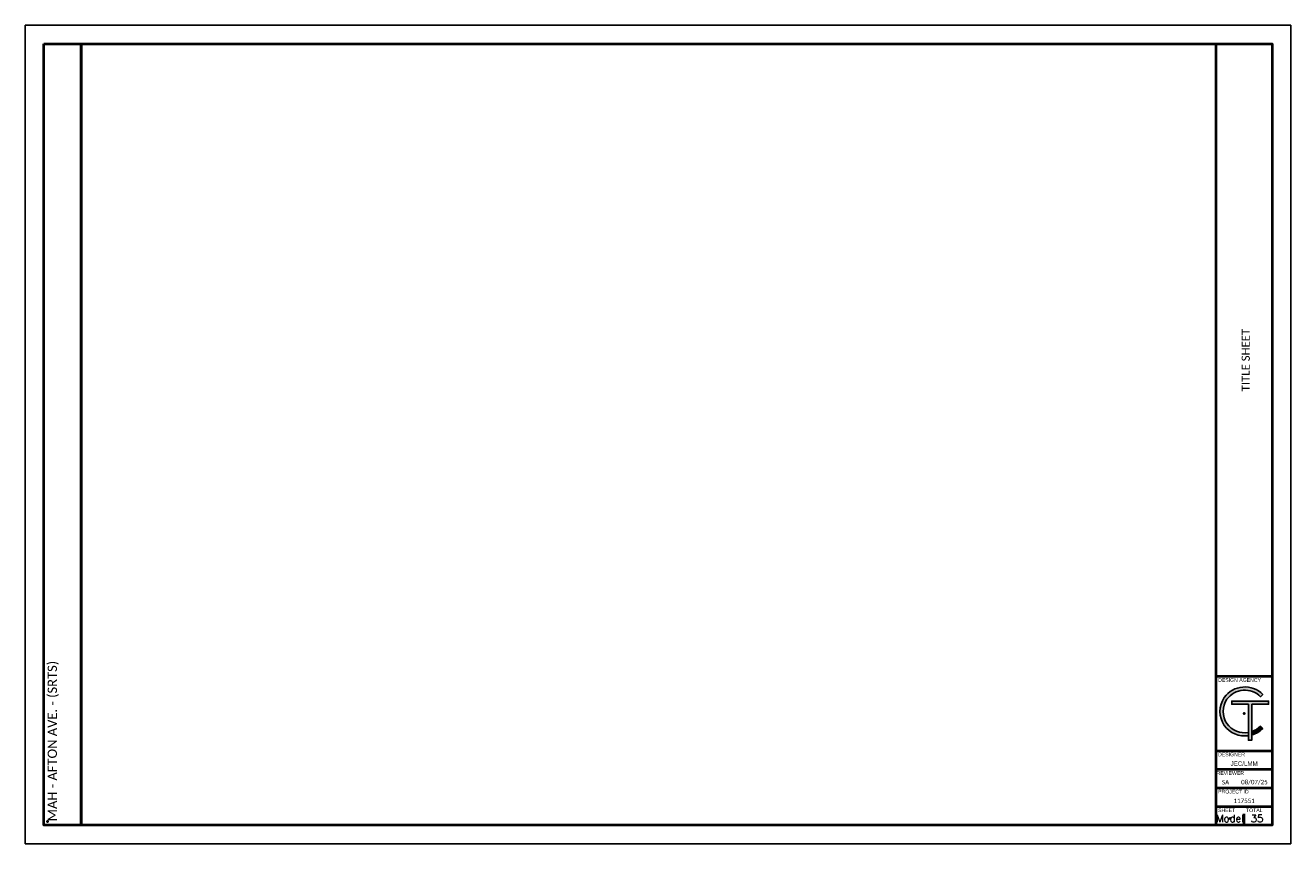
# Model space of a CAD drawing. Extents: x 0 to 34, y 0 to 22.
import ezdxf
from ezdxf.enums import TextEntityAlignment as Align

# ---------------------------------------------------------------- set-up
doc = ezdxf.new("R2010")
doc.units = 0
doc.header["$MEASUREMENT"] = 0
doc.header["$PDSIZE"] = 5
doc.linetypes.add('DGN Style 5', pattern=[2.12015, 0.908636, -1.211514])
for name, color, linetype in [('C_P-AN-Text-Titles', 1, 'Continuous'), ('G_P-AN-Hatch-Line-1', 250, 'Continuous'), ('SH_Text', 7, 'Continuous')]:
    doc.layers.add(name, color=color, linetype=linetype)
for name, color, linetype, lineweight in [('SH_Border', 152, 'Continuous', 40), ('SH_Data (Construction)', 7, 'Continuous', 0), ('SH_Initials', 7, 'Continuous', 0)]:
    doc.layers.add(name, color=color, linetype=linetype, lineweight=lineweight)
doc.styles.get("Standard").update_dxf_attribs({"font": 'simplex.shx'})
doc.styles.add('Style-Calibri', font='calibri.ttf')
doc.styles.add('Style-font30', font='font30.shx', dxfattribs={"height": 0.1})

# ---------------------------------------------------------------- blocks, each defined once
blk = doc.blocks.new('CT LOGO')
at = {"layer": 'SH_Text', "linetype": 'Continuous', "extrusion": (0, 0, -1)}
blk.add_hatch(color=256, dxfattribs=at).paths.add_polyline_path([(-35.7, 7.4, 0.280094), (-19.6, -31.8, 0.308282), (25.4, -32.4, 0.464317), (31.2, 29.6), (27.5, 26, -0.462986), (22.5, -28.1, -0.308342), (-16.6, -27.5, -0.28485), (-30.4, 7.4)])
at = {"layer": 'SH_Text', "linetype": 'Continuous'}
for points in [[(-19.7, -20.3), (-20.5, 39), (-15.6, 39.1), (-15.2, 12.3), (42.8, 13.1), (42.9, 7.5), (-15.1, 6.7), (-14.7, -20.3)], [(28.9, 12.9, 0.116432), (20.1, 26.6), (23.7, 30.4, -0.127519), (34.4, 13)]]:
    blk.add_hatch(color=256, dxfattribs=at).paths.add_polyline_path(points)
at = {"layer": 'SH_Text', "flags": 128}
for points in [[(35.7, 7.4, -0.280094), (19.6, -31.8, -0.308282), (-25.4, -32.4, -0.464317), (-31.2, 29.6), (-27.5, 26, 0.462986), (-22.5, -28.1, 0.308342), (16.6, -27.5, 0.28485), (30.4, 7.4)], [(28.9, 12.9, 0.116432), (20.1, 26.6), (23.7, 30.4, -0.127519), (34.4, 13)]]:
    blk.add_lwpolyline(points, format="xyb", close=True, dxfattribs=at)
blk.add_lwpolyline([(-15.1, 6.7), (42.9, 7.5), (42.8, 13.1), (-15.2, 12.3), (-15.6, 39.1), (-20.5, 39), (-19.7, -20.3), (-14.7, -20.3)], close=True, dxfattribs=at)

msp = doc.modelspace()

# ---------------------------------------------------------------- linework, layer by layer
at = {"layer": 'G_P-AN-Hatch-Line-1'}
msp.add_lwpolyline([(0, 22), (34, 22), (34, 0), (0, 0)], close=True, dxfattribs=at)
at = {"layer": 'SH_Border', "linetype": 'Continuous', "lineweight": 40}
for p, q in [((32, 0.5), (32, 21.5)), ((32, 4.5), (33.5, 4.5)), ((32, 2.5), (33.5, 2.5)), ((32, 2), (33.5, 2)), ((32, 1.5), (33.5, 1.5)), ((32, 1), (33.5, 1)), ((32.75, 0.5), (32.75, 0.8))]:
    msp.add_line(p, q, dxfattribs=at)
at = {"layer": 'SH_Border', "linetype": 'Continuous', "lineweight": 40, "flags": 128}
for points in [[(0.5, 21.5), (1.5, 21.5), (1.5, 0.5), (0.5, 0.5)], [(1.5, 21.5), (33.5, 21.5), (33.5, 0.5), (1.5, 0.5)]]:
    msp.add_lwpolyline(points, close=True, dxfattribs=at)
at = {"layer": 'SH_Data (Construction)', "color": 7, "linetype": 'DGN Style 5', "lineweight": 40}
msp.add_point((32.75, 3.5), dxfattribs=at)
at = {"layer": 'SH_Data (Construction)', "lineweight": 40}
msp.add_point((0.6, 0.6), dxfattribs=at)
at = {"layer": 'SH_Data (Construction)', "color": 7, "lineweight": 40}
msp.add_point((32.375, 0.675), dxfattribs=at)

# ---------------------------------------------------------------- block references
at = {"layer": 'SH_Initials', "color": 1, "linetype": 'Continuous', "lineweight": 0, "xscale": 0.01667000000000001, "yscale": 0.01667000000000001, "zscale": 0.01667000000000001, "rotation": 269.1894374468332}
msp.add_blockref('CT LOGO', (32.75, 3.5), dxfattribs=at)

# ---------------------------------------------------------------- texts
at = {"layer": 'C_P-AN-Text-Titles', "insert": (33.095, 0.68), "char_height": 0.1969, "width": 0.06097, "attachment_point": 5}
msp.add_mtext('35', dxfattribs=at)
at = {"layer": 'Defpoints'}
msp.add_text('Model', height=0.1969, dxfattribs=at).set_placement((32.366, 0.582), align=Align.CENTER)
at = {"layer": 'Defpoints', "insert": (32.792, 13), "char_height": 0.22, "width": 4.5, "attachment_point": 5, "rotation": 90}
msp.add_mtext('\\fCalibri|b0|i0|c00|p39;TITLE SHEET', dxfattribs=at)
at = {"layer": 'SH_Border', "linetype": 'Continuous', "lineweight": 40, "insert": (0.6, 0.6), "char_height": 0.25, "attachment_point": 1, "rotation": 90, "line_spacing_factor": 0.6, "style": 'Style-Calibri'}
msp.add_mtext('MAH - AFTON AVE. - (SRTS)', dxfattribs=at)
at = {"layer": 'SH_Initials', "color": 1, "linetype": 'Continuous', "lineweight": 0, "style": 'Style-font30'}
for s, p in [('DESIGN AGENCY', (32.05, 4.45)), ('DESIGNER', (32.05, 2.45)), ('PROJECT ID', (32.05, 1.45)), ('SHEET', (32.05, 0.95)), ('TOTAL', (32.8, 0.95))]:
    msp.add_text(s, height=0.1, dxfattribs=at).set_placement(p, align=Align.TOP_LEFT)
msp.add_text('REVIEWER', height=0.1, dxfattribs=at).set_placement((32.377, 1.95), align=Align.TOP_CENTER)
at = {"layer": 'SH_Initials', "color": 6, "linetype": 'Continuous', "lineweight": 0, "char_height": 0.12, "attachment_point": 5, "line_spacing_factor": 0.6, "style": 'Style-font30'}
for s, insert in [('JEC/LMM', (32.75, 2.152)), ('{\\fCalibri|b0|i0|c0|p39;SA}', (32.25, 1.652)), ('{\\fCalibri|b0|i0|c0|p39;08/07/25}', (33.025, 1.652)), ('{\\fCalibri|b0|i0|c0|p39;117551}', (32.75, 1.152))]:
    msp.add_mtext(s, dxfattribs=dict(at, insert=insert))

doc.saveas('drawing.dxf')
